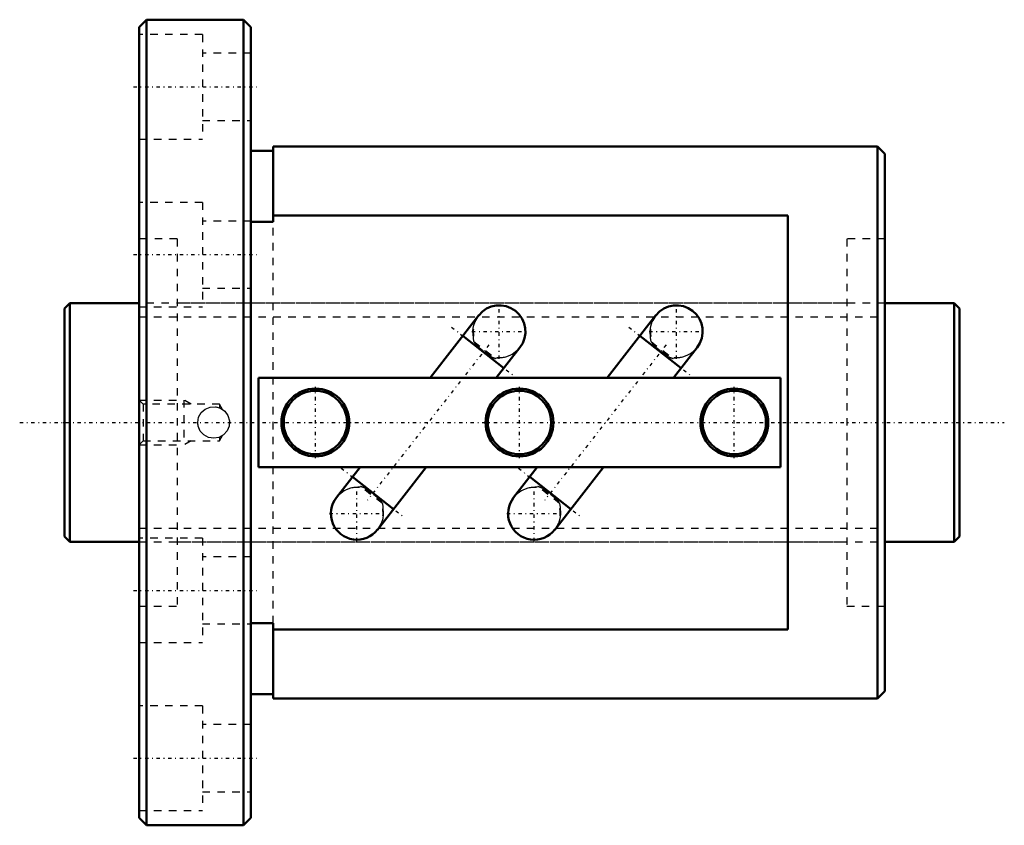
# Model space of a CAD drawing. Header units: millimetres. Extents: x -6 to 126, y -54 to 54.
import ezdxf

# ---------------------------------------------------------------- set-up
doc = ezdxf.new("R2010")
doc.units = ezdxf.units.MM
doc.linetypes.add('Center', pattern=[1.5, 0.45, -0.5, 0.05, -0.5])
doc.linetypes.add('Dashed', pattern=[2, 1, -1])
for name, color, linetype, lineweight in [('2d ConnectionPoints', 7, 'Continuous', 50), ('AM_0', 7, 'Continuous', 50), ('AM_5', 3, 'Continuous', 25), ('AM_7', 7, 'Center', 25), ('AM_9', 6, 'Dashed', 25)]:
    doc.layers.add(name, color=color, linetype=linetype, lineweight=lineweight)

# ---------------------------------------------------------------- blocks, each defined once
blk = doc.blocks.new('1_BIF3210V_5RR_Nut_0_in_BIF3210V_5RRG0_120LC0_000_0')
at = {"layer": 'AM_0'}
for p, q in [((11, 54), (10, 53)), ((10, 53), (10, -53)), ((24, 54), (11, 54)), ((11, 54), (11, -54)), ((25, 53), (24, 54)), ((24, 54), (24, -54)), ((25, 53), (25, -53)), ((28, 37), (28, 26.92)), ((109, 37), (28, 37)), ((110, 36), (109, 37)), ((109, 37), (109, -37)), ((28, 36.4), (25, 36.4)), ((110, 36), (110, -36)), ((97, 27.73), (28, 27.73)), ((97, -27.73), (97, 27.73)), ((28, 26.92), (25, 26.92)), ((55.54, 14.37), (49.01, 6)), ((79.3, 14.37), (72.77, 6)), ((58.91, 7.3), (53.39, 11.61)), ((82.67, 7.3), (77.15, 11.61)), ((57.89, 6), (61.06, 10.06)), ((81.65, 6), (84.82, 10.06)), ((96, 6), (26, 6)), ((26, 6), (26, -6)), ((96, -6), (96, 6)), ((26, -6), (96, -6)), ((39.63, -6), (36.46, -10.06)), ((41.98, -14.37), (48.51, -6)), ((63.39, -6), (60.22, -10.06)), ((65.74, -14.37), (72.27, -6)), ((38.61, -7.3), (44.13, -11.61)), ((62.37, -7.3), (67.89, -11.61)), ((25, -26.92), (28, -26.92)), ((28, -26.92), (28, -37)), ((28, -27.73), (97, -27.73)), ((25, -36.4), (28, -36.4)), ((109, -37), (110, -36)), ((28, -37), (109, -37)), ((10, -53), (11, -54)), ((11, -54), (24, -54)), ((24, -54), (25, -53))]:
    blk.add_line(p, q, dxfattribs=at)
for centre, radius in [((33.64, 0), 4.55), ((33.64, 0), 4.25), ((61, 0), 4.55), ((61, 0), 4.25), ((89.8, 0), 4.55), ((89.8, 0), 4.25)]:
    blk.add_circle(centre, radius, dxfattribs=at)
for centre, start, end in [((58.3, 12.21), 322, 142), ((82.06, 12.21), 322, 142), ((39.22, -12.21), 142, 322), ((62.98, -12.21), 142, 322)]:
    blk.add_arc(centre, 3.5, start, end, dxfattribs=at)
at = {"layer": 'AM_5', "linetype": 'Dashed'}
for p, q in [((10, 3), (16, 3)), ((17, 2.46), (16, 3)), ((16, 3), (16, -3)), ((17, -2.46), (16, -3)), ((10, -3), (16, -3))]:
    blk.add_line(p, q, dxfattribs=at)
at = {"layer": 'AM_7'}
for p, q in [((9.25, 45), (25.75, 45)), ((9.25, 22.5), (25.75, 22.5)), ((58.3, 8.54), (58.3, 15.89)), ((82.06, 8.54), (82.06, 15.89)), ((51.89, 12.78), (60.41, 6.13)), ((54.63, 12.21), (61.98, 12.21)), ((75.65, 12.78), (84.17, 6.13)), ((78.39, 12.21), (85.74, 12.21)), ((56.89, 10.4), (40.63, -10.4)), ((80.65, 10.4), (64.39, -10.4)), ((33.64, -4.78), (33.64, 4.78)), ((61, -4.78), (61, 4.78)), ((89.8, -4.78), (89.8, 4.78)), ((37.11, -6.13), (45.63, -12.78)), ((60.87, -6.13), (69.39, -12.78)), ((39.22, -15.89), (39.22, -8.54)), ((62.98, -15.89), (62.98, -8.54)), ((35.54, -12.21), (42.89, -12.21)), ((59.3, -12.21), (66.65, -12.21)), ((9.25, -22.5), (25.75, -22.5)), ((9.25, -45), (25.75, -45))]:
    blk.add_line(p, q, dxfattribs=at)
at = {"layer": 'AM_9'}
for p, q in [((18.5, 52), (10, 52)), ((18.5, 52), (18.5, 38)), ((25, 49.5), (18.5, 49.5)), ((18.5, 40.5), (25, 40.5)), ((10, 38), (18.5, 38)), ((18.5, 29.5), (10, 29.5)), ((18.5, 29.5), (18.5, 15.5)), ((25, 27), (18.5, 27)), ((28, -26.92), (28, 26.92)), ((15.1, 24.6), (10, 24.6)), ((15.1, 24.6), (15.1, -24.6)), ((110, 24.6), (104.9, 24.6)), ((104.9, 24.6), (104.9, -24.6)), ((18.5, 18), (25, 18)), ((104.9, 16), (15.1, 16)), ((10, 15.5), (18.5, 15.5)), ((54.89, 10.87), (57.83, 8.58)), ((78.65, 10.87), (81.59, 8.58)), ((55.35, 10.33), (55.23, 10.17)), ((55.31, 10.28), (57.15, 8.84)), ((57.19, 8.9), (55.35, 10.33)), ((79.11, 10.33), (78.99, 10.17)), ((79.07, 10.28), (80.91, 8.84)), ((80.95, 8.9), (79.11, 10.33)), ((57.19, 8.9), (57.07, 8.74)), ((80.95, 8.9), (80.83, 8.74)), ((10.54, 2.46), (10, 3)), ((20.8, 2.46), (10.54, 2.46)), ((10.54, 2.46), (10.54, -2.46)), ((21.21, 1.76), (20.8, 2.46)), ((20.8, 2.46), (20.8, 1.97)), ((17.89, -0.25), (17.88, 0.1)), ((22.22, 0), (22.12, 0.17)), ((22.12, -0.18), (22.22, 0)), ((22.12, -0.17), (22.12, -0.16)), ((22.12, -0.17), (22.12, -0.18)), ((10, -3), (10.54, -2.46)), ((10.54, -2.46), (20.8, -2.46)), ((20.8, -1.97), (20.74, -1.99)), ((20.8, -2.46), (21.21, -1.76)), ((20.8, -1.97), (20.8, -2.46)), ((42.63, -10.87), (39.69, -8.58)), ((40.33, -8.9), (40.45, -8.74)), ((40.33, -8.9), (42.17, -10.33)), ((42.21, -10.28), (40.37, -8.84)), ((66.39, -10.87), (63.45, -8.58)), ((64.09, -8.9), (64.21, -8.74)), ((64.09, -8.9), (65.93, -10.33)), ((65.97, -10.28), (64.13, -8.84)), ((42.17, -10.33), (42.29, -10.17)), ((65.93, -10.33), (66.05, -10.17)), ((18.5, -15.5), (10, -15.5)), ((18.5, -15.5), (18.5, -29.5)), ((15.1, -16), (104.9, -16)), ((25, -18), (18.5, -18)), ((10, -24.6), (15.1, -24.6)), ((104.9, -24.6), (110, -24.6)), ((18.5, -27), (25, -27)), ((10, -29.5), (18.5, -29.5)), ((18.5, -38), (10, -38)), ((18.5, -38), (18.5, -52)), ((25, -40.5), (18.5, -40.5)), ((18.5, -49.5), (25, -49.5)), ((10, -52), (18.5, -52))]:
    blk.add_line(p, q, dxfattribs=at)
for points in [[(54.89, 10.87), (54.82, 11.33), (54.77, 12.29), (54.85, 12.91), (55.05, 13.53), (55.34, 14.08), (55.5, 14.32)], [(78.65, 10.87), (78.58, 11.33), (78.53, 12.29), (78.61, 12.91), (78.81, 13.53), (79.1, 14.08), (79.26, 14.32)], [(61.02, 10.01), (60.68, 9.64), (60.21, 9.27), (59.69, 8.98), (59.12, 8.77), (58.21, 8.62), (57.83, 8.58)], [(84.78, 10.01), (84.44, 9.64), (83.97, 9.27), (83.45, 8.98), (82.88, 8.77), (81.97, 8.62), (81.59, 8.58)], [(17.88, 0), (17.99, 0.7), (18.34, 1.32), (18.87, 1.8), (19.53, 2.07), (20.24, 2.11), (20.92, 1.92), (21.5, 1.51), (21.91, 0.93), (22.11, 0.24), (22.07, -0.47), (21.8, -1.12), (21.33, -1.65), (20.71, -2), (20.01, -2.12), (19.31, -2.01), (18.69, -1.67), (18.21, -1.14), (17.93, -0.48), (17.88, 0)], [(20.26, 2.11), (20.31, 2.1), (20.8, 1.97)], [(22.12, 0.18), (22.12, 0.17), (22.12, 0.16), (22.12, 0.13), (22.12, 0.08), (22.12, 0.03), (22.12, -0.04), (22.12, -0.1), (22.12, -0.14), (22.12, -0.17)], [(21.21, -1.75), (21.12, -1.8), (20.8, -1.97)], [(36.5, -10.01), (36.84, -9.64), (37.31, -9.27), (37.83, -8.98), (38.4, -8.77), (39.31, -8.62), (39.69, -8.58)], [(60.26, -10.01), (60.6, -9.64), (61.07, -9.27), (61.59, -8.98), (62.16, -8.77), (63.07, -8.62), (63.45, -8.58)], [(42.63, -10.87), (42.7, -11.33), (42.75, -12.29), (42.67, -12.91), (42.47, -13.53), (42.18, -14.08), (42.02, -14.32)], [(66.39, -10.87), (66.46, -11.33), (66.51, -12.29), (66.43, -12.91), (66.23, -13.53), (65.94, -14.08), (65.78, -14.32)]]:
    blk.add_lwpolyline(points, dxfattribs=at)
for centre, start, end in [((58.3, 12.21), 142, 212.537), ((82.06, 12.21), 142, 212.537), ((58.3, 12.21), 232, 322), ((82.06, 12.21), 232, 322), ((39.22, -12.21), 52, 142), ((62.98, -12.21), 52, 142), ((39.22, -12.21), 322, 32.537), ((62.98, -12.21), 322, 32.537)]:
    blk.add_arc(centre, 3.5, start, end, dxfattribs=at)
for centre, major_axis, start_param, end_param in [((57.53, 11.23), (2.76, -2.15), 4.152061, 4.372696), ((81.29, 11.23), (2.76, -2.15), 4.152061, 4.372696), ((57.53, 11.23), (2.76, -2.15), 5.052082, 5.272717), ((81.29, 11.23), (2.76, -2.15), 5.052082, 5.272717), ((39.99, -11.23), (-2.76, 2.15), 5.052082, 5.272717), ((63.75, -11.23), (-2.76, 2.15), 5.052082, 5.272717), ((39.99, -11.23), (-2.76, 2.15), 4.152061, 4.372696), ((63.75, -11.23), (-2.76, 2.15), 4.152061, 4.372696)]:
    blk.add_ellipse(centre, major_axis=major_axis, ratio=0.642788, start_param=start_param, end_param=end_param, dxfattribs=at)
blk = doc.blocks.new('2_BIF3210V_5RR000_Shaft_0_in_BIF3210V_5RRG0_120LC0_000_0')
at = {"layer": 'AM_0'}
for p, q in [((0.7, 16), (0, 15.3)), ((10, 16), (0.7, 16)), ((0.7, 16), (0.7, -16)), ((119.3, 16), (110, 16)), ((120, 15.3), (119.3, 16)), ((119.3, 16), (119.3, -16)), ((0, 15.3), (0, -15.3)), ((120, 15.3), (120, -15.3)), ((0, -15.3), (0.7, -16)), ((119.3, -16), (120, -15.3)), ((0.7, -16), (10, -16)), ((110, -16), (119.3, -16))]:
    blk.add_line(p, q, dxfattribs=at)
at = {"layer": 'AM_5', "linetype": 'Dashed'}
for p, q in [((10, 14.1595), (110, 14.1595)), ((10, -14.1595), (110, -14.1595))]:
    blk.add_line(p, q, dxfattribs=at)
at = {"layer": 'AM_7'}
blk.add_line((-6, 0), (126, 0), dxfattribs=at)
at = {"layer": 'AM_9'}
for p, q in [((110, 16), (10, 16)), ((10, -16), (110, -16))]:
    blk.add_line(p, q, dxfattribs=at)

msp = doc.modelspace()

# ---------------------------------------------------------------- linework, layer by layer
at = {"layer": '2d ConnectionPoints'}
for p in [(0, 0), (10, 0)]:
    msp.add_point(p, dxfattribs=at)

# ---------------------------------------------------------------- block references
for name in ['1_BIF3210V_5RR_Nut_0_in_BIF3210V_5RRG0_120LC0_000_0', '2_BIF3210V_5RR000_Shaft_0_in_BIF3210V_5RRG0_120LC0_000_0']:
    msp.add_blockref(name, (0, 0))

doc.saveas('drawing.dxf')
